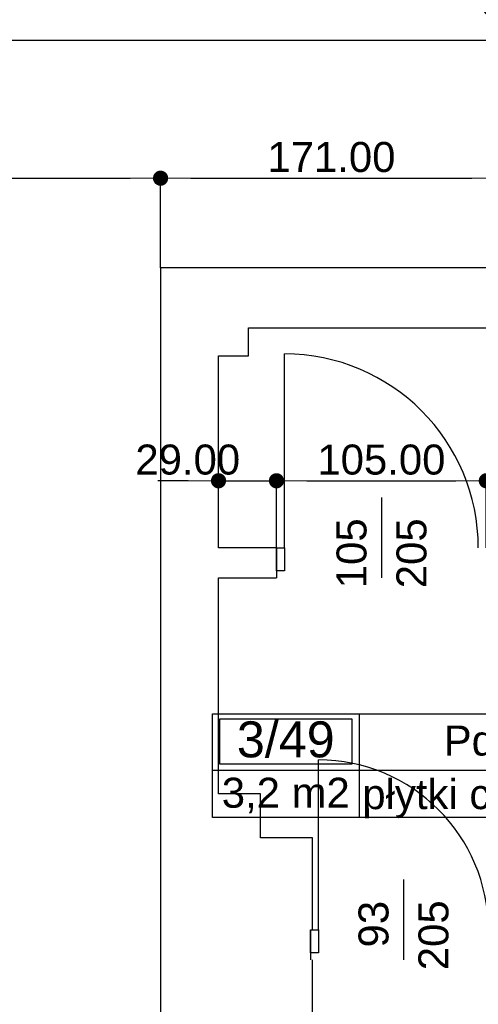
# Model space of a CAD drawing. Header units: millimetres. Extents: x -175445 to -20415, y -559200 to 231527.
# Tile 138 of 256: x -146906 to -144611, y -111449 to -106525. Entities that reach past the tile are written whole.
import ezdxf
from ezdxf.enums import TextEntityAlignment as Align

# ---------------------------------------------------------------- set-up
doc = ezdxf.new("R2010")
doc.units = ezdxf.units.MM
doc.header["$MEASUREMENT"] = 0
for name, color, linetype in [('Drzwi', 7, 'Continuous'), ('Obiekt', 7, 'Continuous'), ('Płaszczyzna odcinająca', 7, 'Continuous'), ('Strefa', 7, 'Continuous'), ('Słup', 7, 'Continuous'), ('Wymiary', 63, 'Continuous'), ('Ściana', 7, 'Continuous')]:
    doc.layers.add(name, color=color, linetype=linetype)
doc.styles.add('Arial', font='txt')
doc.dimstyles.new('GENERATED_STYLE__1', dxfattribs={"dimtxt": 150, "dimasz": 152, "dimexe": 0.18, "dimexo": 0, "dimgap": 0.09, "dimtad": 1, "dimtih": 1, "dimtoh": 1, "dimlfac": 0.1, "dimzin": 0, "dimdsep": 46, "dimtxsty": 'Arial', "dimblk": 'ARROWHEAD_11', "dimblk1": 'ARROWHEAD_11', "dimblk2": 'ARROWHEAD_11', "dimcen": 0.09, "dimclrd": 114, "dimclre": 114, "dimclrt": 114, "dimazin": 0, "dimtfac": 1, "dimtdec": 4, "dimtmove": 0, "dimatfit": 3, "dimfxl": 1, "dimtolj": 1, "dimtzin": 0, "dimarcsym": 0})
doc.dimstyles.new('GENERATED_STYLE__3', dxfattribs={"dimtxt": 150, "dimasz": 152, "dimexe": 0.18, "dimexo": 0, "dimgap": 0.09, "dimtad": 1, "dimlfac": 0.1, "dimzin": 0, "dimdsep": 46, "dimtxsty": 'Arial', "dimblk": 'ARROWHEAD_11', "dimblk1": 'ARROWHEAD_11', "dimblk2": 'ARROWHEAD_11', "dimcen": 0.09, "dimclrd": 114, "dimclre": 114, "dimclrt": 114, "dimazin": 0, "dimtfac": 1, "dimtdec": 4, "dimtmove": 2, "dimatfit": 3, "dimfxl": 1, "dimtolj": 1, "dimtzin": 0, "dimarcsym": 0})

# ---------------------------------------------------------------- blocks, each defined once
blk = doc.blocks.new('Pds_3_49_51', base_point=(-139514.5, 18637.3))
at = {"layer": 'Strefa'}
for p, q in [((-140248.5, 18920.1), (-138306.3, 18920.1)), ((-140248.5, 18401.6), (-140248.5, 18920.1)), ((-139514.5, 18920.1), (-139514.5, 18401.6)), ((-138306.3, 18920.1), (-138306.3, 18401.6)), ((-140211.8, 18894.2), (-139551.2, 18894.2)), ((-140211.8, 18667.9), (-140211.8, 18894.2)), ((-139551.2, 18894.2), (-139551.2, 18667.9)), ((-139551.2, 18667.9), (-140211.8, 18667.9)), ((-140248.5, 18637.3), (-138306.3, 18637.3)), ((-138306.3, 18401.6), (-140248.5, 18401.6))]:
    blk.add_line(p, q, dxfattribs=at)
at = {"layer": 'Strefa', "style": 'Arial'}
for tag, height, p in [('ROOM_NUMBER', 180, (-139881.5, 18792.2)), ('ROOM_NAME', 150, (-138910.4, 18786.1)), ('ROOM_CALC_AREA', 150, (-139881.5, 18525.2)), ('floor_f', 150, (-138910.4, 18518.2))]:
    blk.add_attdef(tag, text='', height=height, dxfattribs=at).set_placement(p, align=Align.MIDDLE_CENTER)
blk = doc.blocks.new('ARROWHEAD_11')
at = {"color": 0, "linetype": 'Continuous', "lineweight": 0}
blk.add_line((0, 0), (-1, 0), dxfattribs=at)
at = {"color": 0, "linetype": 'Continuous', "lineweight": 0, "const_width": 0.25, "flags": 128}
blk.add_lwpolyline([(-0.125, 0, 1), (0.125, 0, 1)], format="xyb", close=True, dxfattribs=at)
blk = doc.blocks.new('*D3206')
at = {"layer": 'Defpoints', "color": 0}
for p in [(-144511.5, -111226.6), (-143680.7, -111226.6), (-145070.7, -112606.6)]:
    blk.add_point(p, dxfattribs=at)
at = {"layer": 'Wymiary', "color": 114, "lineweight": -2}
for p, q in [((-143680.7, -111226.6), (-144511.6, -111226.6)), ((-144511.5, -111378.6), (-144511.5, -111726.3)), ((-144511.5, -112454.6), (-144511.5, -112334.6)), ((-145070.7, -112606.6), (-144511.3, -112606.6))]:
    blk.add_line(p, q, dxfattribs=at)
at = {"layer": 'Wymiary', "color": 114, "lineweight": -2, "xscale": 152, "yscale": 152, "zscale": 152}
for p, rotation in [((-144511.5, -111226.6), 90), ((-144511.5, -112606.6), 270)]:
    blk.add_blockref('ARROWHEAD_11', p, dxfattribs=dict(at, rotation=rotation))
at = {"layer": 'Wymiary', "color": 114, "lineweight": 13, "insert": (-144511.5, -112030.4), "char_height": 150, "attachment_point": 5, "rotation": 90, "style": 'Arial'}
blk.add_mtext('\\A1;138.00', dxfattribs=at)
blk = doc.blocks.new('*D3212')
at = {"layer": 'Defpoints', "color": 0}
for p in [(-145660.7, -104626.6), (-144511.5, -104626.6), (-144490.7, -107766.6)]:
    blk.add_point(p, dxfattribs=at)
at = {"layer": 'Wymiary', "color": 114, "lineweight": -2}
for p, q in [((-145660.7, -104626.6), (-144511.3, -104626.6)), ((-144511.5, -104778.6), (-144511.5, -105885.5)), ((-144511.5, -107614.6), (-144511.5, -106507.8)), ((-144490.7, -107766.6), (-144511.6, -107766.6))]:
    blk.add_line(p, q, dxfattribs=at)
at = {"layer": 'Wymiary', "color": 114, "lineweight": -2, "xscale": 152, "yscale": 152, "zscale": 152}
for p, rotation in [((-144511.5, -104626.6), 90), ((-144511.5, -107766.6), 270)]:
    blk.add_blockref('ARROWHEAD_11', p, dxfattribs=dict(at, rotation=rotation))
at = {"layer": 'Wymiary', "color": 114, "lineweight": 13, "insert": (-144511.5, -106196.6), "char_height": 150, "attachment_point": 5, "rotation": 90, "style": 'Arial'}
blk.add_mtext('\\A1;314.00', dxfattribs=at)
blk = doc.blocks.new('*D3774')
at = {"layer": 'Defpoints', "color": 0}
for p in [(-152790.7, -102019), (-146200.7, -107317.9), (-146200.7, -107766.6)]:
    blk.add_point(p, dxfattribs=at)
at = {"layer": 'Wymiary', "color": 114, "lineweight": -2}
for p, q in [((-152790.7, -102019), (-152790.7, -107318.1)), ((-152638.7, -107317.9), (-146352.7, -107317.9)), ((-146200.7, -107766.6), (-146200.7, -107317.7))]:
    blk.add_line(p, q, dxfattribs=at)
at = {"layer": 'Wymiary', "color": 114, "lineweight": -2, "xscale": 152, "yscale": 152, "zscale": 152, "rotation": 180}
blk.add_blockref('ARROWHEAD_11', (-152790.7, -107317.9), dxfattribs=at)
at = {"layer": 'Wymiary', "color": 114, "lineweight": -2, "xscale": 152, "yscale": 152, "zscale": 152}
blk.add_blockref('ARROWHEAD_11', (-146200.7, -107317.9), dxfattribs=at)
at = {"layer": 'Wymiary', "color": 114, "lineweight": 13, "insert": (-149495.7, -107212.9), "char_height": 150, "attachment_point": 5, "style": 'Arial'}
blk.add_mtext('\\A1;659.00', dxfattribs=at)
blk = doc.blocks.new('*D3775')
at = {"layer": 'Defpoints', "color": 0}
for p in [(-144490.7, -107317.9), (-146200.7, -107766.6), (-144490.7, -107766.6)]:
    blk.add_point(p, dxfattribs=at)
at = {"layer": 'Wymiary', "color": 114, "lineweight": -2}
for p, q in [((-146200.7, -107766.6), (-146200.7, -107317.7)), ((-146048.7, -107317.9), (-144642.7, -107317.9)), ((-144490.7, -107766.6), (-144490.7, -107317.7))]:
    blk.add_line(p, q, dxfattribs=at)
at = {"layer": 'Wymiary', "color": 114, "lineweight": -2, "xscale": 152, "yscale": 152, "zscale": 152, "rotation": 180}
blk.add_blockref('ARROWHEAD_11', (-146200.7, -107317.9), dxfattribs=at)
at = {"layer": 'Wymiary', "color": 114, "lineweight": -2, "xscale": 152, "yscale": 152, "zscale": 152}
blk.add_blockref('ARROWHEAD_11', (-144490.7, -107317.9), dxfattribs=at)
at = {"layer": 'Wymiary', "color": 114, "lineweight": 13, "insert": (-145345.7, -107212.9), "char_height": 150, "attachment_point": 5, "style": 'Arial'}
blk.add_mtext('\\A1;171.00', dxfattribs=at)
blk = doc.blocks.new('*D3800')
at = {"layer": 'Defpoints', "color": 0}
for p in [(-145620.7, -108830.8), (-145910.7, -109166.6), (-145620.7, -109166.6)]:
    blk.add_point(p, dxfattribs=at)
at = {"layer": 'Wymiary', "color": 114, "lineweight": -2}
for p, q in [((-146062.7, -108830.8), (-146214.7, -108830.8)), ((-145910.7, -109166.6), (-145910.7, -108830.6)), ((-145910.7, -108830.8), (-145620.7, -108830.8)), ((-145620.7, -109166.6), (-145620.7, -108830.6)), ((-145468.7, -108830.8), (-145316.7, -108830.8))]:
    blk.add_line(p, q, dxfattribs=at)
at = {"layer": 'Wymiary', "color": 114, "lineweight": -2, "xscale": 152, "yscale": 152, "zscale": 152}
blk.add_blockref('ARROWHEAD_11', (-145910.7, -108830.8), dxfattribs=at)
at = {"layer": 'Wymiary', "color": 114, "lineweight": -2, "xscale": 152, "yscale": 152, "zscale": 152, "rotation": 180}
blk.add_blockref('ARROWHEAD_11', (-145620.7, -108830.8), dxfattribs=at)
at = {"layer": 'Wymiary', "color": 114, "lineweight": 13, "insert": (-146064.6, -108725.8), "char_height": 150, "attachment_point": 5, "style": 'Arial'}
blk.add_mtext('\\A1;29.00', dxfattribs=at)
blk = doc.blocks.new('*D3801')
at = {"layer": 'Defpoints', "color": 0}
for p in [(-144570.7, -108830.8), (-145620.7, -109166.6), (-144570.7, -109166.6)]:
    blk.add_point(p, dxfattribs=at)
at = {"layer": 'Wymiary', "color": 114, "lineweight": -2}
for p, q in [((-145620.7, -109166.6), (-145620.7, -108830.6)), ((-145468.7, -108830.8), (-144722.7, -108830.8)), ((-144570.7, -109166.6), (-144570.7, -108830.6))]:
    blk.add_line(p, q, dxfattribs=at)
at = {"layer": 'Wymiary', "color": 114, "lineweight": -2, "xscale": 152, "yscale": 152, "zscale": 152, "rotation": 180}
blk.add_blockref('ARROWHEAD_11', (-145620.7, -108830.8), dxfattribs=at)
at = {"layer": 'Wymiary', "color": 114, "lineweight": -2, "xscale": 152, "yscale": 152, "zscale": 152}
blk.add_blockref('ARROWHEAD_11', (-144570.7, -108830.8), dxfattribs=at)
at = {"layer": 'Wymiary', "color": 114, "lineweight": 13, "insert": (-145095.7, -108725.8), "char_height": 150, "attachment_point": 5, "style": 'Arial'}
blk.add_mtext('\\A1;105.00', dxfattribs=at)
blk = doc.blocks.new('*D3912')
at = {"layer": 'Defpoints', "color": 0}
for p in [(-73250.7, -108356.6), (-147240.7, -114276.4), (-73250.7, -116369.7)]:
    blk.add_point(p, dxfattribs=at)
at = {"layer": 'Wymiary', "color": 114, "lineweight": -2}
for p, q in [((-73250.7, -108356.6), (-73250.7, -116369.9)), ((-147240.7, -114276.4), (-147240.7, -116369.9)), ((-147088.7, -116369.7), (-73402.7, -116369.7))]:
    blk.add_line(p, q, dxfattribs=at)
at = {"layer": 'Wymiary', "color": 114, "lineweight": -2, "xscale": 152, "yscale": 152, "zscale": 152, "rotation": 180}
blk.add_blockref('ARROWHEAD_11', (-147240.7, -116369.7), dxfattribs=at)
at = {"layer": 'Wymiary', "color": 114, "lineweight": -2, "xscale": 152, "yscale": 152, "zscale": 152}
blk.add_blockref('ARROWHEAD_11', (-73250.7, -116369.7), dxfattribs=at)
at = {"layer": 'Wymiary', "color": 114, "lineweight": 13, "insert": (-110245.7, -116264.7), "char_height": 150, "attachment_point": 5, "style": 'Arial'}
blk.add_mtext('\\A1;7399.00', dxfattribs=at)

msp = doc.modelspace()

# ---------------------------------------------------------------- linework, layer by layer
at = {"layer": 'Drzwi'}
for p, q in [((-145580.722, -109166.604), (-145580.722, -108196.604)), ((-145620.722, -109166.604), (-145580.722, -109166.604)), ((-145620.722, -109281.604), (-145620.722, -109166.604)), ((-145620.722, -109166.604), (-145620.722, -109281.604)), ((-145580.722, -109166.604), (-145580.722, -109281.604)), ((-145580.722, -109281.604), (-145620.722, -109281.604)), ((-145410.722, -111076.604), (-145410.722, -110226.604)), ((-145450.722, -111076.604), (-145410.722, -111076.604)), ((-145450.722, -111191.604), (-145450.722, -111076.604)), ((-145450.722, -111076.604), (-145450.722, -111191.604)), ((-145410.722, -111076.604), (-145410.722, -111191.604)), ((-145410.722, -111191.604), (-145450.722, -111191.604))]:
    msp.add_line(p, q, dxfattribs=at)
for centre, radius in [((-145580.722, -109166.604), 970), ((-145410.722, -111076.604), 850)]:
    msp.add_arc(centre, radius, 0, 90, dxfattribs=at)
at = {"layer": 'Obiekt'}
for p, q in [((-145095.722, -108915.226), (-145095.722, -109316.604)), ((-144985.722, -110825.226), (-144985.722, -111226.604))]:
    msp.add_line(p, q, dxfattribs=at)
at = {"layer": 'Płaszczyzna odcinająca'}
msp.add_line((-72997.99, -106628.897), (-170770.681, -106628.897), dxfattribs=at)
at = {"layer": 'Słup'}
for p, q in [((-145760.722, -108206.604), (-145760.722, -108066.604)), ((-145910.722, -108206.604), (-145760.722, -108206.604)), ((-145700.722, -110396.604), (-145910.722, -110396.604)), ((-145700.722, -110616.604), (-145700.722, -110396.604))]:
    msp.add_line(p, q, dxfattribs=at)
at = {"layer": 'Ściana'}
for p, q in [((-145620.722, -109166.604), (-145620.722, -109281.604)), ((-145620.722, -109281.604), (-145620.722, -109316.604)), ((-145450.722, -111076.604), (-145450.722, -111191.604)), ((-145450.722, -111191.604), (-145450.722, -111226.604))]:
    msp.add_line(p, q, dxfattribs=at)
at = {"layer": 'Ściana', "flags": 128}
for points in [[(-144490.722, -107766.604), (-146200.722, -107766.604)], [(-146200.722, -107766.604), (-146200.722, -110616.604)], [(-145760.722, -108066.604), (-144490.722, -108066.604)], [(-145910.722, -109166.604), (-145910.722, -108206.604)], [(-145620.722, -109166.604), (-145910.722, -109166.604)], [(-145910.722, -110396.604), (-145910.722, -109316.604)], [(-145910.722, -109316.604), (-145620.722, -109316.604)], [(-146200.722, -110616.604), (-146200.722, -111606.604)], [(-145440.722, -110616.604), (-145700.722, -110616.604)], [(-145440.722, -111076.604), (-145440.722, -110616.604)], [(-145440.722, -111606.604), (-145440.722, -111226.604)]]:
    msp.add_lwpolyline(points, dxfattribs=at)

# ---------------------------------------------------------------- block references
at = {"layer": 'Strefa'}
ref = msp.add_blockref('Pds_3_49_51', (-145207.199, -110278.615), dxfattribs=at)
ref.add_attrib('ROOM_NAME', 'Pds', dxfattribs={"color": 7, "height": 150, "style": 'Arial'}).set_placement((-144603.117, -110129.797), align=Align.MIDDLE_CENTER)
ref.add_attrib('ROOM_NUMBER', '3/49', dxfattribs={"color": 7, "height": 180, "style": 'Arial'}).set_placement((-145574.22, -110123.729), align=Align.MIDDLE_CENTER)
ref.add_attrib('ROOM_CALC_AREA', '3,2 m2', dxfattribs={"color": 7, "height": 150, "style": 'Arial'}).set_placement((-145574.22, -110390.669), align=Align.MIDDLE_CENTER)
ref.add_attrib('floor_f', 'płytki ceram.', dxfattribs={"color": 7, "height": 150, "style": 'Arial'}).set_placement((-144603.117, -110397.714), align=Align.MIDDLE_CENTER)

# ---------------------------------------------------------------- texts
at = {"layer": 'Obiekt', "char_height": 150, "attachment_point": 7, "rotation": 90, "style": 'Arial'}
for s, insert in [('\\A1;{\\fArial|b0|i0|c238|p38;105}', (-145168.254, -109368.265)), ('\\A1;{\\fArial|b0|i0|c238|p38;205}', (-144868.254, -109368.265)), ('\\A1;{\\fArial|b0|i0|c238|p38;93}', (-145058.151, -111164.436)), ('\\A1;{\\fArial|b0|i0|c238|p38;205}', (-144758.254, -111278.265))]:
    msp.add_mtext(s, dxfattribs=dict(at, insert=insert))

# ---------------------------------------------------------------- dimensions: what is measured, and where the dimension line sits
at = {"layer": 'Wymiary', "color": 114, "lineweight": 13}
for base, p1, p2, picture, middle in [((-146200.722, -107317.915), (-152790.722, -102018.975), (-146200.722, -107766.604), '*D3774', (-149495.722, -107212.915)), ((-144490.722, -107317.915), (-146200.722, -107766.604), (-144490.722, -107766.604), '*D3775', (-145345.722, -107212.915)), ((-73250.715, -116369.739), (-147240.722, -114276.449), (-73250.715, -108356.645), '*D3912', (-110245.718, -116264.739)), ((-145620.722, -108830.774), (-145910.722, -109166.604), (-145620.722, -109166.604), '*D3800', (-146064.551, -108725.774)), ((-144570.722, -108830.774), (-145620.722, -109166.604), (-144570.722, -109166.604), '*D3801', (-145095.722, -108725.774))]:
    dim = msp.add_linear_dim(base=base, p1=p1, p2=p2, dimstyle='GENERATED_STYLE__3', dxfattribs=at)
    dim.commit()
    dim.dimension.update_dxf_attribs({"geometry": picture, "text_midpoint": middle, "dimtype": 160})
for base, p1, p2, picture, middle in [((-144511.466, -104626.626), (-144490.722, -107766.604), (-145660.69, -104626.626), '*D3212', (-144511.466, -106196.615)), ((-144511.466, -111226.604), (-145070.722, -112606.604), (-143680.722, -111226.604), '*D3206', (-144511.466, -112030.433))]:
    dim = msp.add_linear_dim(base=base, p1=p1, p2=p2, angle=90, dimstyle='GENERATED_STYLE__1', dxfattribs=at)
    dim.commit()
    dim.dimension.update_dxf_attribs({"geometry": picture, "text_midpoint": middle, "dimtype": 160, "text_rotation": 90})

doc.saveas('drawing.dxf')
